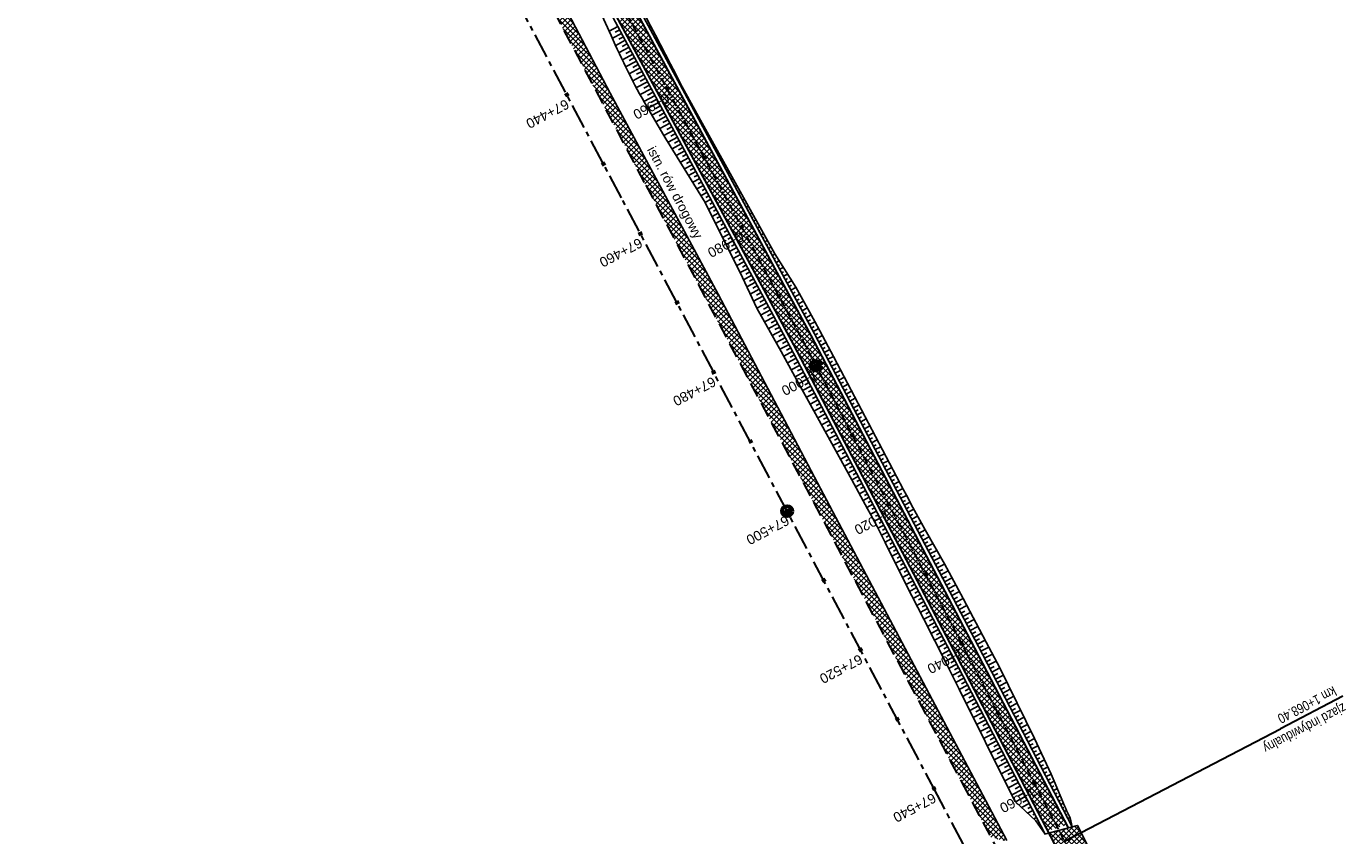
# Model space of a CAD drawing. Header units: metres. Extents: x 7529682 to 7533704, y 5721210 to 5727842.
# Tile 50 of 64: x 7530085 to 7530253, y 5726854 to 5726957. Entities that reach past the tile are written whole.
import ezdxf

# ---------------------------------------------------------------- set-up
doc = ezdxf.new("R2010")
doc.units = ezdxf.units.M
doc.linetypes.add('CENTER', pattern=[50.8, 31.75, -6.35, 6.35, -6.35])
doc.linetypes.add('HIDDEN', pattern=[9.525, 6.35, -3.175])
for name, color, linetype in [('C-DROGI-SYTUACJA-ETYKIETY', 7, 'Continuous'), ('D-hatch-pobocza', 131, 'Continuous'), ('D-hatch-zjazdy-BA', 244, 'Continuous'), ('D-pobocza', 7, 'Continuous'), ('D-skarpa', 7, 'Continuous'), ('D-skarpa-kreskowanie', 7, 'Continuous')]:
    doc.layers.add(name, color=color, linetype=linetype)
doc.layers.add('D-hatch-ciag-pieszo-rowerowy', color=7, linetype='Continuous', lineweight=13, true_color=0xff9f80)
for name, color, linetype, lineweight in [('D-krawędzie', 7, 'Continuous', 30), ('D-obrzeża', 7, 'Continuous', 30), ('D-opisy', 7, 'Continuous', 30), ('D-oś', 10, 'CENTER', 30), ('D-zjazdy', 7, 'Continuous', 30), ('D-zjazdy-opis', 7, 'Continuous', 30)]:
    doc.layers.add(name, color=color, linetype=linetype, lineweight=lineweight)
doc.layers.add('poprzeczki', color=7, linetype='Continuous', true_color=0x0000c7)
doc.styles.add('2mm08', font='arial.ttf', dxfattribs={"width": 0.8})
doc.styles.get("Standard").update_dxf_attribs({"font": 'arial.ttf'})
pattern_1 = [(45, (0.87658, 0.48407), (-0.33675960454, 0.33675960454), []), (135, (0.87658, 0.48407), (-0.33675960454, -0.33675960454), [])]

# ---------------------------------------------------------------- blocks, each defined once
blk = doc.blocks.new('kilometraz')
at = {"linetype": 'ByBlock', "lineweight": -2}
blk.add_hatch(color=0, dxfattribs=at).paths.add_polyline_path([(0, -0.28125, 0.41421356), (0.28125, 0, 0.41421356), (0, 0.28125)])
at = {"color": 0, "linetype": 'ByBlock', "lineweight": -2}
blk.add_line((0, 0.28125), (0, -0.28125), dxfattribs=at)
blk.add_circle((0, 0), 0.28125, dxfattribs=at)
blk = doc.blocks.new('AeccTickLine')
at = {"color": 0, "linetype": 'ByBlock', "lineweight": -2}
blk.add_line((0, 1), (0, -1), dxfattribs=at)

msp = doc.modelspace()

# ---------------------------------------------------------------- hatches: boundary and pattern name
at = {"layer": 'D-hatch-ciag-pieszo-rowerowy'}
h = msp.add_hatch(dxfattribs=at)
h.set_pattern_fill('ANSI37', color=256, scale=0.15, style=0)
h.set_pattern_definition(pattern_1)
h.paths.add_polyline_path([(7530123.56, 5727032.05), (7530121.36, 5727030.85), (7530132.88, 5727009.5), (7530158.92, 5726960.86), (7530182.68, 5726916.75), (7530203.56, 5726876.95), (7530215.08, 5726854.84), (7530217.48, 5726855.64), (7530205.77, 5726878.11), (7530184.89, 5726917.92), (7530161.12, 5726962.04), (7530135.08, 5727010.69)])
at = {"layer": 'D-hatch-pobocza'}
h = msp.add_hatch(dxfattribs=at)
h.set_pattern_fill('ANSI37', color=256, scale=0.15, style=0)
h.set_pattern_definition([(45, (0, 0), (-0.33675960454, 0.33675960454), []), (135, (0, 0), (-0.33675960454, -0.33675960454), [])])
h.paths.add_polyline_path([(7530159.28, 5726948.82), (7530146.43, 5726973.35), (7530133.18, 5726997.96), (7530120.77, 5727021.75), (7530102.37, 5727056.4), (7530093.4, 5727074.09), (7530092.05, 5727072.89), (7530098.69, 5727060.36), (7530132, 5726997.21), (7530163.82, 5726937.1), (7530204.08, 5726861.01), (7530207.77, 5726854.05), (7530209.4, 5726853.58), (7530209.84, 5726853.62), (7530193.42, 5726884.56), (7530185.31, 5726899.91), (7530173.06, 5726923.22)])
at = {"layer": 'D-hatch-zjazdy-BA'}
h = msp.add_hatch(dxfattribs=at)
h.set_pattern_fill('ANSI37', color=256, scale=0.15, style=0)
h.set_pattern_definition(pattern_1)
h.paths.add_polyline_path([(7530218.82, 5726855.54), (7530215.22, 5726854.55), (7530216.57, 5726851.96), (7530220.03, 5726853.19)])

# ---------------------------------------------------------------- linework, layer by layer
at = {"layer": 'D-krawędzie', "linetype": 'HIDDEN', "ltscale": 0.3}
msp.add_lwpolyline([(7529737.46, 5727743.32), (7529742.21, 5727734.3), (7529762.33, 5727696.27), (7529777.78, 5727667.01), (7529799.32, 5727626.3), (7529822.19, 5727583.16), (7529846.92, 5727536.35), (7529864.75, 5727502.66), (7529900.46, 5727434.96), (7529935.35, 5727369.31), (7529971.48, 5727300.79), (7530006.7, 5727234.14), (7530044.2, 5727163.13), (7530082.89, 5727090.2), (7530098.69, 5727060.36), (7530132, 5726997.21), (7530163.82, 5726937.1), (7530204.08, 5726861.01), (7530247.82, 5726778.44)], dxfattribs=at)
at = {"layer": 'D-obrzeża'}
for points in [[(7530226.8, 5726832.32), (7530203.56, 5726876.95), (7530182.68, 5726916.75), (7530158.92, 5726960.86), (7530132.88, 5727009.5), (7530118.34, 5727036.45), (7530087.65, 5727092.41), (7530086.7, 5727094.24), (7530065.48, 5727135.03), (7530047.85, 5727168.3), (7530029.51, 5727202.99), (7530013.81, 5727232.53), (7529993.68, 5727270.86)], [(7530217.69, 5726855.23), (7530205.77, 5726878.11), (7530184.89, 5726917.92), (7530161.12, 5726962.04), (7530135.08, 5727010.69), (7530120.54, 5727037.64), (7530099.72, 5727075.61)]]:
    msp.add_lwpolyline(points, dxfattribs=at)
at = {"layer": 'D-oś', "ltscale": 0.1}
msp.add_lwpolyline([(7530244.73, 5726776.79), (7530200.99, 5726859.38), (7530160.73, 5726935.46), (7530128.9, 5726995.57), (7530095.59, 5727058.73), (7530079.8, 5727088.56), (7530041.11, 5727161.5), (7530003.61, 5727232.51), (7529968.38, 5727299.15), (7529932.26, 5727367.67), (7529897.37, 5727433.33), (7529861.66, 5727501.03), (7529843.83, 5727534.71), (7529819.1, 5727581.52), (7529796.23, 5727624.66), (7529774.69, 5727665.37), (7529759.23, 5727694.64), (7529739.12, 5727732.66), (7529700.24, 5727806.04)], dxfattribs=at)
at = {"layer": 'D-oś', "ltscale": 0.03}
msp.add_lwpolyline([(7529994.78, 5727271.45), (7530014.92, 5727233.12), (7530030.61, 5727203.57), (7530048.95, 5727168.88), (7530066.58, 5727135.61), (7530088.79, 5727092.93), (7530119.44, 5727037.05), (7530133.98, 5727010.09), (7530160.02, 5726961.45), (7530183.79, 5726917.33), (7530204.67, 5726877.53), (7530227.91, 5726832.9)], dxfattribs=at)
at = {"layer": 'D-pobocza'}
for points in [[(7529998.61, 5727267.94), (7530016.47, 5727233.94), (7530032.16, 5727204.39), (7530050.5, 5727169.7), (7530068.13, 5727136.42), (7530090.34, 5727093.75), (7530120.98, 5727037.88), (7530135.52, 5727010.92), (7530161.56, 5726962.28), (7530185.33, 5726918.15), (7530206.22, 5726878.34), (7530218.18, 5726855.37)], [(7529995.8, 5727265.76), (7530013.37, 5727232.3), (7530029.06, 5727202.75), (7530047.41, 5727168.07), (7530065.03, 5727134.8), (7530087.25, 5727092.1), (7530117.91, 5727036.21), (7530132.44, 5727009.27), (7530158.48, 5726960.62), (7530182.24, 5726916.51), (7530203.12, 5726876.72), (7530214.73, 5726854.42)], [(7530209.84, 5726853.62), (7530193.42, 5726884.56), (7530185.31, 5726899.91), (7530173.06, 5726923.22), (7530159.28, 5726948.82), (7530146.43, 5726973.35), (7530133.18, 5726997.96), (7530120.77, 5727021.75), (7530102.37, 5727056.4), (7530093.4, 5727074.09)]]:
    msp.add_lwpolyline(points, dxfattribs=at)
at = {"layer": 'D-skarpa', "linetype": 'Continuous'}
for points in [[(7530157.92, 5726969.54, -0.007166), (7530168.22, 5726950.07), (7530170.8, 5726945.36), (7530170.8, 5726945.36), (7530170.8, 5726945.36), (7530180.26, 5726928.33), (7530182.93, 5726924.09), (7530185.38, 5726919.73), (7530186.02, 5726918.53), (7530187.73, 5726915.28), (7530196.66, 5726898.27), (7530197.03, 5726897.58), (7530197.87, 5726896.01), (7530198.97, 5726894.03), (7530199.44, 5726893.19), (7530201.89, 5726888.84), (7530204.27, 5726884.43), (7530207.22, 5726878.87), (7530208.95, 5726875.59), (7530211.17, 5726871.11), (7530213.35, 5726866.6), (7530215.47, 5726862.07), (7530215.88, 5726861.17), (7530217.18, 5726858.03), (7530217.29, 5726857.77), (7530217.42, 5726857.45), (7530217.9, 5726856.49), (7530218.18, 5726855.37)], [(7530157.58, 5726960.14), (7530159.16, 5726956.72, 0.025824), (7530163.66, 5726947.61), (7530166.13, 5726943.43), (7530166.4, 5726942.99), (7530171.38, 5726934.9), (7530173.62, 5726930.43), (7530175.85, 5726925.95), (7530177.96, 5726921.41), (7530181.09, 5726915.88), (7530182.84, 5726912.72), (7530185.25, 5726908.33), (7530190.07, 5726899.57), (7530192.09, 5726895.88), (7530192.46, 5726895.18), (7530193.29, 5726893.6), (7530194.32, 5726891.59), (7530196.97, 5726886.25), (7530199.26, 5726881.81), (7530202.09, 5726876.18), (7530203.74, 5726872.88), (7530210.45, 5726859.46), (7530210.89, 5726858.57), (7530213.53, 5726856.13), (7530213.53, 5726856.13), (7530213.53, 5726856.13), (7530214.73, 5726854.42)]]:
    msp.add_lwpolyline(points, format="xyb", dxfattribs=at)
at = {"layer": 'D-skarpa-kreskowanie', "linetype": 'Continuous'}
for p, q in [((7530160.26, 5726957.31, 107.96), (7530159.16, 5726956.71, 107.12)), ((7530160.74, 5726956.42, 107.95), (7530159.58, 5726955.8, 107.08)), ((7530160.5, 5726956.86, 107.95), (7530159.93, 5726956.56, 107.53)), ((7530164.37, 5726957.22, 108.13), (7530164.3, 5726957.18, 108.08)), ((7530164.62, 5726956.79, 108.14), (7530164.58, 5726956.77, 108.11)), ((7530164.87, 5726956.35, 108.15), (7530164.78, 5726956.3, 108.08)), ((7530161.21, 5726955.54, 107.95), (7530160, 5726954.89, 107.04)), ((7530160.97, 5726955.98, 107.95), (7530160.38, 5726955.67, 107.5)), ((7530161.69, 5726954.66, 107.95), (7530160.42, 5726953.98, 106.99)), ((7530161.45, 5726955.1, 107.95), (7530160.83, 5726954.77, 107.48)), ((7530165.13, 5726955.92, 108.16), (7530165.07, 5726955.89, 108.12)), ((7530165.38, 5726955.49, 108.17), (7530165.25, 5726955.42, 108.08)), ((7530165.63, 5726955.06, 108.18), (7530165.56, 5726955.02, 108.13)), ((7530162.16, 5726953.78, 107.95), (7530160.84, 5726953.07, 106.95)), ((7530161.92, 5726954.22, 107.95), (7530161.28, 5726953.88, 107.46)), ((7530162.4, 5726953.34, 107.95), (7530161.72, 5726952.98, 107.44)), ((7530165.88, 5726954.63, 108.19), (7530165.73, 5726954.54, 108.08)), ((7530166.11, 5726954.18, 108.18), (7530166.04, 5726954.14, 108.13)), ((7530166.34, 5726953.74, 108.18), (7530166.2, 5726953.66, 108.07)), ((7530166.56, 5726953.29, 108.17), (7530166.5, 5726953.26, 108.12)), ((7530162.63, 5726952.9, 107.95), (7530161.26, 5726952.16, 106.91)), ((7530163.11, 5726952.02, 107.94), (7530161.73, 5726951.28, 106.9)), ((7530162.87, 5726952.46, 107.94), (7530162.18, 5726952.09, 107.42)), ((7530163.35, 5726951.58, 107.94), (7530162.65, 5726951.21, 107.42)), ((7530166.79, 5726952.84, 108.16), (7530166.67, 5726952.78, 108.07)), ((7530167.02, 5726952.4, 108.15), (7530166.97, 5726952.37, 108.11)), ((7530167.25, 5726951.95, 108.14), (7530167.15, 5726951.9, 108.07)), ((7530167.47, 5726951.51, 108.13), (7530167.43, 5726951.49, 108.1)), ((7530163.58, 5726951.14, 107.94), (7530162.19, 5726950.39, 106.89)), ((7530164.06, 5726950.26, 107.94), (7530162.66, 5726949.51, 106.88)), ((7530163.82, 5726950.7, 107.94), (7530163.12, 5726950.33, 107.41)), ((7530164.29, 5726949.82, 107.94), (7530163.59, 5726949.44, 107.41)), ((7530167.7, 5726951.06, 108.13), (7530167.62, 5726951.02, 108.07)), ((7530167.93, 5726950.62, 108.12), (7530167.89, 5726950.6, 108.09)), ((7530168.16, 5726950.17, 108.11), (7530168.1, 5726950.14, 108.06)), ((7530168.4, 5726949.74, 108.11), (7530168.37, 5726949.72, 108.09)), ((7530164.53, 5726949.38, 107.94), (7530163.12, 5726948.62, 106.87)), ((7530165.01, 5726948.5, 107.93), (7530163.59, 5726947.74, 106.86)), ((7530164.77, 5726948.94, 107.94), (7530164.06, 5726948.56, 107.4)), ((7530165.24, 5726948.06, 107.93), (7530164.54, 5726947.68, 107.4)), ((7530168.64, 5726949.3, 108.11), (7530168.57, 5726949.26, 108.06)), ((7530168.89, 5726948.86, 108.11), (7530168.85, 5726948.84, 108.08)), ((7530169.13, 5726948.42, 108.11), (7530169.05, 5726948.38, 108.05)), ((7530169.37, 5726947.99, 108.11), (7530169.33, 5726947.96, 108.08)), ((7530165.48, 5726947.62, 107.93), (7530164.1, 5726946.88, 106.88)), ((7530165.95, 5726946.74, 107.92), (7530164.6, 5726946.01, 106.9)), ((7530165.72, 5726947.18, 107.93), (7530165.03, 5726946.81, 107.41)), ((7530166.19, 5726946.3, 107.92), (7530165.53, 5726945.94, 107.41)), ((7530169.61, 5726947.55, 108.11), (7530169.52, 5726947.5, 108.04)), ((7530169.86, 5726947.11, 108.12), (7530169.81, 5726947.09, 108.08)), ((7530170.1, 5726946.68, 108.12), (7530170, 5726946.62, 108.04)), ((7530166.43, 5726945.86, 107.91), (7530165.11, 5726945.15, 106.92)), ((7530166.9, 5726944.98, 107.91), (7530165.62, 5726944.29, 106.94)), ((7530166.67, 5726945.42, 107.91), (7530166.02, 5726945.07, 107.42)), ((7530170.34, 5726946.24, 108.12), (7530170.29, 5726946.21, 108.08)), ((7530170.58, 5726945.8, 108.12), (7530170.47, 5726945.74, 108.03)), ((7530170.8, 5726945.35, 108.1), (7530170.76, 5726945.33, 108.06)), ((7530171.03, 5726944.91, 108.08), (7530170.94, 5726944.86, 108.02)), ((7530167.38, 5726944.1, 107.9), (7530166.13, 5726943.43, 106.96)), ((7530167.14, 5726944.54, 107.9), (7530166.51, 5726944.2, 107.43)), ((7530167.85, 5726943.22, 107.89), (7530166.66, 5726942.58, 106.98)), ((7530167.61, 5726943.66, 107.89), (7530167, 5726943.33, 107.43)), ((7530171.26, 5726944.46, 108.06), (7530171.22, 5726944.44, 108.04)), ((7530171.49, 5726944.02, 108.05), (7530171.42, 5726943.98, 108.01)), ((7530171.72, 5726943.57, 108.03), (7530171.69, 5726943.56, 108.01)), ((7530171.95, 5726943.13, 108.01), (7530171.89, 5726943.1, 107.99)), ((7530168.33, 5726942.34, 107.88), (7530167.18, 5726941.72, 107.01)), ((7530168.09, 5726942.78, 107.88), (7530167.5, 5726942.46, 107.44)), ((7530168.8, 5726941.46, 107.86), (7530167.71, 5726940.87, 107.03)), ((7530168.56, 5726941.9, 107.87), (7530168, 5726941.6, 107.45)), ((7530172.18, 5726942.69, 108), (7530172.15, 5726942.67, 107.99)), ((7530172.37, 5726942.22, 107.98), (7530172.41, 5726942.24, 107.98)), ((7530172.6, 5726941.78, 107.97), (7530172.62, 5726941.79, 107.97)), ((7530172.84, 5726941.34, 107.97), (7530172.87, 5726941.35, 107.95)), ((7530169.27, 5726940.58, 107.85), (7530168.23, 5726940.02, 107.06)), ((7530169.04, 5726941.02, 107.86), (7530168.5, 5726940.73, 107.45)), ((7530169.75, 5726939.7, 107.84), (7530168.76, 5726939.16, 107.09)), ((7530169.51, 5726940.14, 107.84), (7530169, 5726939.86, 107.46)), ((7530173.08, 5726940.9, 107.96), (7530173.1, 5726940.91, 107.95)), ((7530173.32, 5726940.46, 107.95), (7530173.36, 5726940.48, 107.92)), ((7530173.55, 5726940.02, 107.95), (7530173.58, 5726940.03, 107.93)), ((7530173.79, 5726939.58, 107.94), (7530173.86, 5726939.61, 107.89)), ((7530170.22, 5726938.82, 107.82), (7530169.28, 5726938.31, 107.11)), ((7530169.99, 5726939.26, 107.83), (7530169.5, 5726939, 107.46)), ((7530170.7, 5726937.94, 107.81), (7530169.81, 5726937.46, 107.14)), ((7530170.46, 5726938.38, 107.82), (7530170, 5726938.13, 107.47)), ((7530174.03, 5726939.14, 107.93), (7530174.06, 5726939.16, 107.91)), ((7530174.26, 5726938.7, 107.93), (7530174.35, 5726938.74, 107.86)), ((7530174.5, 5726938.26, 107.92), (7530174.55, 5726938.28, 107.89)), ((7530174.74, 5726937.82, 107.92), (7530174.84, 5726937.87, 107.84)), ((7530171.17, 5726937.06, 107.8), (7530170.33, 5726936.61, 107.16)), ((7530170.93, 5726937.5, 107.8), (7530170.5, 5726937.26, 107.48)), ((7530171.65, 5726936.18, 107.79), (7530170.86, 5726935.75, 107.19)), ((7530171.41, 5726936.62, 107.79), (7530171, 5726936.4, 107.48)), ((7530174.98, 5726937.38, 107.91), (7530175.03, 5726937.41, 107.87)), ((7530175.21, 5726936.94, 107.9), (7530175.34, 5726937, 107.81)), ((7530175.45, 5726936.5, 107.9), (7530175.52, 5726936.53, 107.85)), ((7530172.12, 5726935.3, 107.77), (7530171.38, 5726934.9, 107.22)), ((7530171.88, 5726935.74, 107.78), (7530171.5, 5726935.53, 107.49)), ((7530172.36, 5726934.86, 107.77), (7530171.98, 5726934.65, 107.48)), ((7530175.69, 5726936.06, 107.89), (7530175.83, 5726936.13, 107.78)), ((7530175.92, 5726935.62, 107.88), (7530176, 5726935.66, 107.82)), ((7530176.16, 5726935.18, 107.88), (7530176.32, 5726935.26, 107.75)), ((7530176.4, 5726934.73, 107.87), (7530176.48, 5726934.78, 107.8)), ((7530172.59, 5726934.42, 107.76), (7530171.83, 5726934.01, 107.18)), ((7530173.07, 5726933.54, 107.75), (7530172.28, 5726933.11, 107.15)), ((7530172.83, 5726933.98, 107.75), (7530172.44, 5726933.77, 107.46)), ((7530173.31, 5726933.1, 107.74), (7530172.9, 5726932.88, 107.44)), ((7530176.64, 5726934.29, 107.86), (7530176.82, 5726934.39, 107.73)), ((7530176.87, 5726933.85, 107.86), (7530176.97, 5726933.91, 107.78)), ((7530177.11, 5726933.41, 107.85), (7530177.31, 5726933.52, 107.7)), ((7530177.35, 5726932.97, 107.84), (7530177.45, 5726933.03, 107.76)), ((7530173.54, 5726932.66, 107.73), (7530172.73, 5726932.22, 107.12)), ((7530174.02, 5726931.77, 107.72), (7530173.18, 5726931.32, 107.08)), ((7530173.78, 5726932.22, 107.73), (7530173.37, 5726931.99, 107.41)), ((7530174.25, 5726931.33, 107.71), (7530173.83, 5726931.1, 107.39)), ((7530177.58, 5726932.53, 107.84), (7530177.8, 5726932.65, 107.67)), ((7530177.82, 5726932.09, 107.83), (7530177.94, 5726932.16, 107.74)), ((7530178.06, 5726931.65, 107.83), (7530178.3, 5726931.78, 107.64)), ((7530178.3, 5726931.21, 107.82), (7530178.42, 5726931.28, 107.72)), ((7530174.49, 5726930.89, 107.71), (7530173.62, 5726930.43, 107.05)), ((7530174.97, 5726930.01, 107.7), (7530174.07, 5726929.53, 107.02)), ((7530174.73, 5726930.45, 107.7), (7530174.29, 5726930.22, 107.37)), ((7530175.2, 5726929.57, 107.69), (7530174.75, 5726929.33, 107.34)), ((7530178.53, 5726930.77, 107.81), (7530178.79, 5726930.91, 107.62)), ((7530178.77, 5726930.33, 107.81), (7530178.9, 5726930.41, 107.7)), ((7530179.01, 5726929.89, 107.8), (7530179.29, 5726930.04, 107.59)), ((7530179.24, 5726929.45, 107.79), (7530179.39, 5726929.53, 107.68)), ((7530175.44, 5726929.13, 107.68), (7530174.51, 5726928.63, 106.98)), ((7530175.91, 5726928.25, 107.67), (7530174.96, 5726927.74, 106.95)), ((7530175.68, 5726928.69, 107.68), (7530175.21, 5726928.44, 107.32)), ((7530176.15, 5726927.81, 107.66), (7530175.67, 5726927.55, 107.3)), ((7530179.48, 5726929.01, 107.79), (7530179.78, 5726929.17, 107.56)), ((7530179.72, 5726928.57, 107.78), (7530179.87, 5726928.66, 107.66)), ((7530179.96, 5726928.13, 107.77), (7530180.27, 5726928.3, 107.53)), ((7530180.19, 5726927.69, 107.77), (7530180.37, 5726927.79, 107.64)), ((7530176.39, 5726927.37, 107.66), (7530175.41, 5726926.84, 106.91)), ((7530176.86, 5726926.49, 107.64), (7530175.85, 5726925.95, 106.88)), ((7530176.63, 5726926.93, 107.65), (7530176.13, 5726926.66, 107.27)), ((7530180.43, 5726927.25, 107.76), (7530180.81, 5726927.46, 107.47)), ((7530180.67, 5726926.81, 107.75), (7530180.87, 5726926.92, 107.6)), ((7530180.9, 5726926.37, 107.75), (7530181.34, 5726926.61, 107.42)), ((7530177.34, 5726925.61, 107.63), (7530176.27, 5726925.04, 106.83)), ((7530177.1, 5726926.05, 107.64), (7530176.58, 5726925.77, 107.24)), ((7530177.81, 5726924.73, 107.62), (7530176.7, 5726924.13, 106.77)), ((7530177.57, 5726925.17, 107.62), (7530177.03, 5726924.88, 107.21)), ((7530181.14, 5726925.93, 107.74), (7530181.38, 5726926.06, 107.56)), ((7530181.38, 5726925.49, 107.74), (7530181.88, 5726925.76, 107.36)), ((7530181.62, 5726925.05, 107.73), (7530181.88, 5726925.19, 107.53)), ((7530181.85, 5726924.61, 107.72), (7530182.41, 5726924.91, 107.3)), ((7530178.29, 5726923.85, 107.61), (7530177.12, 5726923.22, 106.72)), ((7530178.05, 5726924.29, 107.61), (7530177.48, 5726923.98, 107.18)), ((7530178.76, 5726922.97, 107.59), (7530177.54, 5726922.32, 106.67)), ((7530178.52, 5726923.41, 107.6), (7530177.93, 5726923.09, 107.15)), ((7530182.09, 5726924.17, 107.72), (7530182.38, 5726924.33, 107.49)), ((7530182.33, 5726923.73, 107.71), (7530182.94, 5726924.06, 107.24)), ((7530182.56, 5726923.29, 107.7), (7530182.88, 5726923.46, 107.47)), ((7530182.8, 5726922.85, 107.7), (7530183.43, 5726923.19, 107.22)), ((7530179.24, 5726922.09, 107.58), (7530177.97, 5726921.41, 106.62)), ((7530179, 5726922.53, 107.59), (7530178.38, 5726922.2, 107.12)), ((7530179.71, 5726921.21, 107.57), (7530178.46, 5726920.54, 106.62)), ((7530179.47, 5726921.65, 107.57), (7530178.84, 5726921.31, 107.1)), ((7530183.04, 5726922.41, 107.69), (7530183.36, 5726922.58, 107.45)), ((7530183.28, 5726921.97, 107.68), (7530183.92, 5726922.32, 107.19)), ((7530183.51, 5726921.53, 107.68), (7530183.84, 5726921.71, 107.43)), ((7530183.75, 5726921.09, 107.67), (7530184.41, 5726921.45, 107.17)), ((7530180.18, 5726920.33, 107.55), (7530178.95, 5726919.67, 106.62)), ((7530179.95, 5726920.77, 107.56), (7530179.33, 5726920.44, 107.09)), ((7530180.66, 5726919.45, 107.54), (7530179.44, 5726918.8, 106.62)), ((7530180.42, 5726919.89, 107.55), (7530179.81, 5726919.56, 107.08)), ((7530183.99, 5726920.65, 107.66), (7530184.32, 5726920.83, 107.41)), ((7530184.22, 5726920.21, 107.66), (7530184.9, 5726920.57, 107.15)), ((7530184.46, 5726919.77, 107.65), (7530184.8, 5726919.95, 107.39)), ((7530184.7, 5726919.33, 107.65), (7530185.39, 5726919.7, 107.12)), ((7530181.13, 5726918.57, 107.53), (7530179.94, 5726917.92, 106.62)), ((7530180.9, 5726919.01, 107.53), (7530180.29, 5726918.69, 107.08)), ((7530181.61, 5726917.69, 107.52), (7530180.43, 5726917.05, 106.62)), ((7530181.37, 5726918.13, 107.52), (7530180.78, 5726917.81, 107.07)), ((7530184.94, 5726918.89, 107.64), (7530185.28, 5726919.07, 107.38)), ((7530185.17, 5726918.45, 107.63), (7530185.86, 5726918.82, 107.11)), ((7530185.41, 5726918.01, 107.63), (7530185.76, 5726918.19, 107.36)), ((7530185.64, 5726917.56, 107.62), (7530186.33, 5726917.93, 107.1)), ((7530182.08, 5726916.81, 107.5), (7530180.92, 5726916.18, 106.62)), ((7530181.84, 5726917.25, 107.51), (7530181.26, 5726916.93, 107.07)), ((7530182.32, 5726916.37, 107.5), (7530181.74, 5726916.06, 107.06)), ((7530185.87, 5726917.12, 107.61), (7530186.22, 5726917.3, 107.35)), ((7530186.11, 5726916.68, 107.61), (7530186.8, 5726917.04, 107.08)), ((7530186.34, 5726916.24, 107.6), (7530186.69, 5726916.42, 107.34)), ((7530186.57, 5726915.79, 107.59), (7530187.27, 5726916.16, 107.07)), ((7530182.55, 5726915.93, 107.49), (7530181.4, 5726915.32, 106.62)), ((7530183.01, 5726915.04, 107.48), (7530181.88, 5726914.45, 106.63)), ((7530182.78, 5726915.48, 107.48), (7530182.21, 5726915.18, 107.05)), ((7530183.25, 5726914.6, 107.47), (7530182.68, 5726914.3, 107.05)), ((7530186.8, 5726915.35, 107.59), (7530187.15, 5726915.53, 107.33)), ((7530187.03, 5726914.91, 107.58), (7530187.73, 5726915.27, 107.06)), ((7530187.27, 5726914.47, 107.57), (7530187.62, 5726914.65, 107.31)), ((7530187.5, 5726914.02, 107.57), (7530188.2, 5726914.39, 107.04)), ((7530183.48, 5726914.15, 107.46), (7530182.36, 5726913.57, 106.63)), ((7530183.94, 5726913.27, 107.45), (7530182.85, 5726912.69, 106.63)), ((7530183.71, 5726913.71, 107.46), (7530183.16, 5726913.42, 107.04)), ((7530184.17, 5726912.83, 107.44), (7530183.63, 5726912.54, 107.04)), ((7530187.73, 5726913.58, 107.56), (7530188.08, 5726913.76, 107.3)), ((7530187.96, 5726913.14, 107.56), (7530188.66, 5726913.5, 107.03)), ((7530188.2, 5726912.69, 107.55), (7530188.54, 5726912.88, 107.29)), ((7530184.41, 5726912.38, 107.44), (7530183.33, 5726911.82, 106.63)), ((7530184.87, 5726911.5, 107.43), (7530183.81, 5726910.94, 106.63)), ((7530184.64, 5726911.94, 107.43), (7530184.11, 5726911.66, 107.03)), ((7530185.1, 5726911.05, 107.42), (7530184.58, 5726910.78, 107.02)), ((7530188.43, 5726912.25, 107.54), (7530189.13, 5726912.62, 107.02)), ((7530188.66, 5726911.81, 107.54), (7530189.01, 5726911.99, 107.27)), ((7530188.89, 5726911.37, 107.53), (7530189.59, 5726911.73, 107)), ((7530189.13, 5726910.92, 107.52), (7530189.47, 5726911.11, 107.26)), ((7530185.34, 5726910.61, 107.41), (7530184.3, 5726910.07, 106.63)), ((7530185.8, 5726909.73, 107.4), (7530184.78, 5726909.19, 106.63)), ((7530185.57, 5726910.17, 107.41), (7530185.05, 5726909.9, 107.02)), ((7530186.03, 5726909.28, 107.39), (7530185.53, 5726909.02, 107.01)), ((7530189.36, 5726910.48, 107.52), (7530190.06, 5726910.85, 106.99)), ((7530189.59, 5726910.04, 107.51), (7530189.94, 5726910.22, 107.25)), ((7530189.82, 5726909.59, 107.5), (7530190.52, 5726909.96, 106.98)), ((7530190.05, 5726909.15, 107.5), (7530190.4, 5726909.34, 107.23)), ((7530186.27, 5726908.84, 107.39), (7530185.26, 5726908.31, 106.63)), ((7530186.73, 5726907.96, 107.37), (7530185.74, 5726907.44, 106.63)), ((7530186.5, 5726908.4, 107.38), (7530186, 5726908.14, 107.01)), ((7530190.29, 5726908.71, 107.49), (7530190.99, 5726909.08, 106.96)), ((7530190.52, 5726908.27, 107.48), (7530190.87, 5726908.45, 107.22)), ((7530190.75, 5726907.82, 107.48), (7530191.45, 5726908.19, 106.95)), ((7530187.19, 5726907.07, 107.36), (7530186.22, 5726906.56, 106.63)), ((7530186.96, 5726907.51, 107.37), (7530186.47, 5726907.26, 107)), ((7530187.66, 5726906.18, 107.35), (7530186.71, 5726905.68, 106.63)), ((7530187.43, 5726906.63, 107.35), (7530186.95, 5726906.37, 106.99)), ((7530190.98, 5726907.38, 107.47), (7530191.33, 5726907.56, 107.21)), ((7530191.22, 5726906.94, 107.47), (7530191.92, 5726907.31, 106.94)), ((7530191.45, 5726906.5, 107.46), (7530191.8, 5726906.68, 107.2)), ((7530191.68, 5726906.05, 107.45), (7530192.38, 5726906.42, 106.92)), ((7530188.12, 5726905.3, 107.34), (7530187.19, 5726904.81, 106.63)), ((7530187.89, 5726905.74, 107.34), (7530187.42, 5726905.49, 106.99)), ((7530188.59, 5726904.41, 107.32), (7530187.67, 5726903.93, 106.63)), ((7530188.36, 5726904.86, 107.33), (7530187.89, 5726904.61, 106.98)), ((7530191.91, 5726905.61, 107.45), (7530192.26, 5726905.79, 107.18)), ((7530192.14, 5726905.17, 107.44), (7530192.85, 5726905.53, 106.91)), ((7530192.38, 5726904.72, 107.43), (7530192.73, 5726904.91, 107.17)), ((7530192.61, 5726904.28, 107.43), (7530193.31, 5726904.65, 106.9)), ((7530189.05, 5726903.53, 107.31), (7530188.15, 5726903.06, 106.63)), ((7530188.82, 5726903.97, 107.32), (7530188.37, 5726903.73, 106.97)), ((7530189.52, 5726902.64, 107.3), (7530188.64, 5726902.18, 106.63)), ((7530189.28, 5726903.08, 107.3), (7530188.84, 5726902.85, 106.97)), ((7530192.84, 5726903.84, 107.42), (7530193.19, 5726904.02, 107.16)), ((7530193.07, 5726903.4, 107.41), (7530193.78, 5726903.76, 106.88)), ((7530193.31, 5726902.95, 107.41), (7530193.66, 5726903.14, 107.14)), ((7530193.54, 5726902.51, 107.4), (7530194.24, 5726902.88, 106.87)), ((7530189.98, 5726901.76, 107.28), (7530189.12, 5726901.3, 106.63)), ((7530189.75, 5726902.2, 107.29), (7530189.31, 5726901.97, 106.96)), ((7530190.45, 5726900.87, 107.27), (7530189.6, 5726900.43, 106.63)), ((7530190.21, 5726901.31, 107.28), (7530189.79, 5726901.09, 106.96)), ((7530193.77, 5726902.07, 107.39), (7530194.12, 5726902.25, 107.13)), ((7530194, 5726901.62, 107.39), (7530194.71, 5726901.99, 106.86)), ((7530194.23, 5726901.18, 107.38), (7530194.59, 5726901.37, 107.12)), ((7530194.47, 5726900.74, 107.38), (7530195.17, 5726901.11, 106.84)), ((7530190.91, 5726899.99, 107.26), (7530190.08, 5726899.55, 106.63)), ((7530190.68, 5726900.43, 107.26), (7530190.26, 5726900.21, 106.95)), ((7530191.14, 5726899.54, 107.25), (7530190.73, 5726899.33, 106.94)), ((7530194.7, 5726900.3, 107.37), (7530195.05, 5726900.48, 107.1)), ((7530194.93, 5726899.85, 107.36), (7530195.64, 5726900.22, 106.83)), ((7530195.16, 5726899.41, 107.36), (7530195.52, 5726899.6, 107.09)), ((7530195.4, 5726898.97, 107.35), (7530196.1, 5726899.34, 106.82)), ((7530191.37, 5726899.1, 107.25), (7530190.56, 5726898.67, 106.63)), ((7530191.84, 5726898.21, 107.23), (7530191.04, 5726897.79, 106.63)), ((7530191.61, 5726898.66, 107.24), (7530191.2, 5726898.45, 106.94)), ((7530192.07, 5726897.77, 107.23), (7530191.68, 5726897.56, 106.93)), ((7530195.63, 5726898.52, 107.34), (7530195.98, 5726898.71, 107.08)), ((7530195.86, 5726898.08, 107.34), (7530196.57, 5726898.45, 106.8)), ((7530196.09, 5726897.64, 107.33), (7530196.45, 5726897.82, 107.06)), ((7530196.33, 5726897.2, 107.33), (7530197.03, 5726897.57, 106.79)), ((7530192.3, 5726897.33, 107.22), (7530191.52, 5726896.92, 106.63)), ((7530192.77, 5726896.44, 107.21), (7530192, 5726896.04, 106.63)), ((7530192.54, 5726896.89, 107.21), (7530192.15, 5726896.68, 106.92)), ((7530193, 5726896, 107.2), (7530192.62, 5726895.8, 106.91)), ((7530196.56, 5726896.75, 107.32), (7530196.91, 5726896.94, 107.05)), ((7530196.79, 5726896.31, 107.32), (7530197.51, 5726896.69, 106.78)), ((7530197.02, 5726895.87, 107.32), (7530197.38, 5726896.06, 107.05)), ((7530197.25, 5726895.43, 107.32), (7530197.98, 5726895.81, 106.77)), ((7530193.23, 5726895.56, 107.2), (7530192.47, 5726895.16, 106.62)), ((7530193.7, 5726894.67, 107.19), (7530192.94, 5726894.27, 106.62)), ((7530193.47, 5726895.11, 107.19), (7530193.09, 5726894.92, 106.91)), ((7530193.93, 5726894.23, 107.19), (7530193.55, 5726894.03, 106.9)), ((7530197.49, 5726894.98, 107.32), (7530197.86, 5726895.18, 107.04)), ((7530197.72, 5726894.54, 107.32), (7530198.47, 5726894.93, 106.76)), ((7530197.95, 5726894.1, 107.33), (7530198.33, 5726894.3, 107.04)), ((7530194.16, 5726893.79, 107.19), (7530193.4, 5726893.39, 106.62)), ((7530194.63, 5726892.9, 107.19), (7530193.86, 5726892.5, 106.61)), ((7530194.39, 5726893.34, 107.19), (7530194.01, 5726893.14, 106.9)), ((7530194.86, 5726892.46, 107.2), (7530194.47, 5726892.25, 106.91)), ((7530198.18, 5726893.65, 107.33), (7530198.95, 5726894.06, 106.75)), ((7530198.42, 5726893.21, 107.34), (7530198.81, 5726893.42, 107.04)), ((7530198.65, 5726892.77, 107.34), (7530199.44, 5726893.19, 106.74)), ((7530198.88, 5726892.33, 107.35), (7530199.28, 5726892.54, 107.04)), ((7530195.09, 5726892.02, 107.2), (7530194.31, 5726891.6, 106.61)), ((7530195.56, 5726891.13, 107.21), (7530194.75, 5726890.71, 106.61)), ((7530195.32, 5726891.57, 107.21), (7530194.93, 5726891.36, 106.91)), ((7530199.11, 5726891.88, 107.35), (7530199.93, 5726892.31, 106.73)), ((7530199.34, 5726891.44, 107.36), (7530199.76, 5726891.66, 107.04)), ((7530199.58, 5726891, 107.36), (7530200.43, 5726891.44, 106.73)), ((7530199.81, 5726890.55, 107.37), (7530200.24, 5726890.78, 107.05)), ((7530196.02, 5726890.24, 107.22), (7530195.2, 5726889.81, 106.6)), ((7530195.79, 5726890.69, 107.22), (7530195.38, 5726890.47, 106.91)), ((7530196.48, 5726889.36, 107.23), (7530195.64, 5726888.92, 106.6)), ((7530196.25, 5726889.8, 107.23), (7530195.84, 5726889.58, 106.92)), ((7530200.04, 5726890.11, 107.38), (7530200.92, 5726890.57, 106.72)), ((7530200.27, 5726889.67, 107.38), (7530200.72, 5726889.9, 107.05)), ((7530200.51, 5726889.23, 107.39), (7530201.41, 5726889.7, 106.71)), ((7530196.95, 5726888.47, 107.25), (7530196.09, 5726888.02, 106.6)), ((7530196.72, 5726888.92, 107.24), (7530196.29, 5726888.69, 106.92)), ((7530197.41, 5726887.59, 107.26), (7530196.53, 5726887.13, 106.59)), ((7530197.18, 5726888.03, 107.25), (7530196.75, 5726887.8, 106.92)), ((7530200.74, 5726888.78, 107.39), (7530201.2, 5726889.02, 107.05)), ((7530200.97, 5726888.34, 107.4), (7530201.9, 5726888.83, 106.7)), ((7530201.2, 5726887.9, 107.4), (7530201.67, 5726888.14, 107.05)), ((7530201.43, 5726887.46, 107.41), (7530202.37, 5726887.95, 106.7)), ((7530197.88, 5726886.7, 107.27), (7530196.98, 5726886.23, 106.59)), ((7530197.65, 5726887.14, 107.26), (7530197.2, 5726886.91, 106.93)), ((7530198.34, 5726885.82, 107.28), (7530197.44, 5726885.34, 106.6)), ((7530198.11, 5726886.26, 107.27), (7530197.66, 5726886.02, 106.93)), ((7530201.67, 5726887.01, 107.41), (7530202.14, 5726887.26, 107.06)), ((7530201.9, 5726886.57, 107.42), (7530202.85, 5726887.07, 106.71)), ((7530202.13, 5726886.13, 107.43), (7530202.61, 5726886.38, 107.07)), ((7530202.36, 5726885.68, 107.43), (7530203.32, 5726886.19, 106.71)), ((7530198.81, 5726884.93, 107.29), (7530197.89, 5726884.45, 106.6)), ((7530198.57, 5726885.37, 107.29), (7530198.12, 5726885.13, 106.94)), ((7530199.27, 5726884.04, 107.3), (7530198.35, 5726883.56, 106.61)), ((7530199.04, 5726884.49, 107.3), (7530198.58, 5726884.25, 106.95)), ((7530202.6, 5726885.24, 107.44), (7530203.08, 5726885.49, 107.08)), ((7530202.83, 5726884.8, 107.44), (7530203.8, 5726885.31, 106.72)), ((7530203.06, 5726884.36, 107.45), (7530203.55, 5726884.61, 107.08)), ((7530203.29, 5726883.91, 107.45), (7530204.27, 5726884.43, 106.72)), ((7530199.74, 5726883.16, 107.31), (7530198.81, 5726882.67, 106.62)), ((7530199.5, 5726883.6, 107.31), (7530199.04, 5726883.36, 106.96)), ((7530199.97, 5726882.72, 107.32), (7530199.5, 5726882.47, 106.97)), ((7530203.53, 5726883.47, 107.46), (7530204.01, 5726883.73, 107.09)), ((7530203.76, 5726883.03, 107.47), (7530204.74, 5726883.54, 106.73)), ((7530203.99, 5726882.58, 107.47), (7530204.48, 5726882.84, 107.1)), ((7530204.22, 5726882.14, 107.48), (7530205.21, 5726882.66, 106.74)), ((7530200.2, 5726882.27, 107.32), (7530199.27, 5726881.79, 106.62)), ((7530200.67, 5726881.39, 107.34), (7530199.72, 5726880.89, 106.62)), ((7530200.43, 5726881.83, 107.33), (7530199.96, 5726881.58, 106.98)), ((7530200.9, 5726880.95, 107.34), (7530200.42, 5726880.7, 106.98)), ((7530204.45, 5726881.7, 107.48), (7530204.95, 5726881.96, 107.11)), ((7530204.69, 5726881.26, 107.49), (7530205.68, 5726881.78, 106.74)), ((7530204.92, 5726880.81, 107.49), (7530205.41, 5726881.07, 107.12)), ((7530205.15, 5726880.37, 107.5), (7530206.15, 5726880.89, 106.75)), ((7530201.13, 5726880.5, 107.35), (7530200.17, 5726880, 106.62)), ((7530201.59, 5726879.62, 107.36), (7530200.62, 5726879.11, 106.62)), ((7530201.36, 5726880.06, 107.35), (7530200.88, 5726879.81, 106.99)), ((7530201.83, 5726879.17, 107.36), (7530201.33, 5726878.92, 106.99)), ((7530205.38, 5726879.93, 107.51), (7530205.88, 5726880.19, 107.13)), ((7530205.62, 5726879.49, 107.51), (7530206.61, 5726880.01, 106.76)), ((7530205.85, 5726879.04, 107.52), (7530206.35, 5726879.31, 107.14)), ((7530206.08, 5726878.6, 107.52), (7530207.08, 5726879.13, 106.77)), ((7530202.06, 5726878.73, 107.37), (7530201.07, 5726878.21, 106.62)), ((7530202.52, 5726877.85, 107.38), (7530201.52, 5726877.32, 106.62)), ((7530202.29, 5726878.29, 107.38), (7530201.79, 5726878.03, 107)), ((7530202.76, 5726877.4, 107.39), (7530202.25, 5726877.14, 107.01)), ((7530206.31, 5726878.16, 107.53), (7530206.82, 5726878.42, 107.15)), ((7530206.54, 5726877.71, 107.53), (7530207.55, 5726878.24, 106.78)), ((7530206.77, 5726877.27, 107.54), (7530207.28, 5726877.53, 107.16)), ((7530207, 5726876.83, 107.54), (7530208.02, 5726877.35, 106.78)), ((7530202.99, 5726876.96, 107.39), (7530201.97, 5726876.43, 106.62)), ((7530203.45, 5726876.07, 107.4), (7530202.41, 5726875.53, 106.62)), ((7530203.22, 5726876.52, 107.4), (7530202.7, 5726876.25, 107.01)), ((7530207.24, 5726876.38, 107.55), (7530207.74, 5726876.65, 107.17)), ((7530207.47, 5726875.94, 107.56), (7530208.48, 5726876.47, 106.79)), ((7530207.7, 5726875.5, 107.56), (7530208.21, 5726875.76, 107.18)), ((7530203.91, 5726875.19, 107.41), (7530202.86, 5726874.64, 106.62)), ((7530203.68, 5726875.63, 107.41), (7530203.16, 5726875.36, 107.02)), ((7530204.37, 5726874.3, 107.43), (7530203.31, 5726873.74, 106.62)), ((7530204.14, 5726874.74, 107.42), (7530203.61, 5726874.47, 107.02)), ((7530207.93, 5726875.05, 107.57), (7530208.95, 5726875.59, 106.8)), ((7530208.16, 5726874.61, 107.57), (7530208.67, 5726874.87, 107.19)), ((7530208.39, 5726874.17, 107.58), (7530209.39, 5726874.69, 106.82)), ((7530208.62, 5726873.72, 107.58), (7530209.12, 5726873.98, 107.21)), ((7530204.84, 5726873.41, 107.44), (7530203.75, 5726872.85, 106.62)), ((7530204.61, 5726873.86, 107.43), (7530204.07, 5726873.58, 107.03)), ((7530205.3, 5726872.53, 107.45), (7530204.2, 5726871.96, 106.62)), ((7530205.07, 5726872.97, 107.44), (7530204.52, 5726872.69, 107.03)), ((7530208.85, 5726873.28, 107.59), (7530209.84, 5726873.79, 106.85)), ((7530209.08, 5726872.84, 107.6), (7530209.57, 5726873.09, 107.23)), ((7530209.31, 5726872.39, 107.6), (7530210.28, 5726872.9, 106.87)), ((7530205.76, 5726871.64, 107.46), (7530204.65, 5726871.06, 106.62)), ((7530205.53, 5726872.08, 107.45), (7530204.98, 5726871.8, 107.04)), ((7530206.22, 5726870.75, 107.47), (7530205.1, 5726870.17, 106.62)), ((7530205.99, 5726871.2, 107.47), (7530205.43, 5726870.9, 107.05)), ((7530209.55, 5726871.95, 107.61), (7530210.02, 5726872.2, 107.25)), ((7530209.78, 5726871.5, 107.61), (7530210.72, 5726872, 106.9)), ((7530210.01, 5726871.06, 107.62), (7530210.48, 5726871.31, 107.27)), ((7530210.24, 5726870.62, 107.62), (7530211.17, 5726871.1, 106.92)), ((7530206.68, 5726869.87, 107.48), (7530205.54, 5726869.27, 106.62)), ((7530206.45, 5726870.31, 107.48), (7530205.89, 5726870.01, 107.05)), ((7530207.15, 5726868.98, 107.49), (7530205.99, 5726868.38, 106.62)), ((7530206.92, 5726869.42, 107.49), (7530206.34, 5726869.12, 107.06)), ((7530210.47, 5726870.17, 107.63), (7530210.93, 5726870.41, 107.28)), ((7530210.7, 5726869.73, 107.63), (7530211.6, 5726870.2, 106.96)), ((7530210.93, 5726869.29, 107.64), (7530211.38, 5726869.52, 107.31)), ((7530211.16, 5726868.84, 107.65), (7530212.04, 5726869.3, 106.99)), ((7530207.61, 5726868.09, 107.51), (7530206.44, 5726867.48, 106.62)), ((7530207.38, 5726868.54, 107.5), (7530206.79, 5726868.23, 107.06)), ((7530207.84, 5726867.65, 107.51), (7530207.25, 5726867.34, 107.07)), ((7530211.39, 5726868.4, 107.65), (7530211.83, 5726868.63, 107.33)), ((7530211.62, 5726867.96, 107.66), (7530212.48, 5726868.4, 107.02)), ((7530211.86, 5726867.51, 107.66), (7530212.28, 5726867.73, 107.35)), ((7530212.09, 5726867.07, 107.67), (7530212.91, 5726867.5, 107.05)), ((7530208.07, 5726867.2, 107.52), (7530206.88, 5726866.59, 106.62)), ((7530208.53, 5726866.32, 107.53), (7530207.33, 5726865.69, 106.62)), ((7530208.3, 5726866.76, 107.52), (7530207.7, 5726866.45, 107.07)), ((7530208.76, 5726865.87, 107.53), (7530208.16, 5726865.56, 107.08)), ((7530212.32, 5726866.63, 107.67), (7530212.72, 5726866.84, 107.37)), ((7530212.55, 5726866.18, 107.68), (7530213.35, 5726866.6, 107.08)), ((7530212.78, 5726865.74, 107.69), (7530213.17, 5726865.94, 107.39)), ((7530213.01, 5726865.3, 107.69), (7530213.77, 5726865.69, 107.12)), ((7530208.99, 5726865.43, 107.54), (7530207.78, 5726864.8, 106.62)), ((7530209.46, 5726864.54, 107.55), (7530208.22, 5726863.9, 106.62)), ((7530209.22, 5726864.99, 107.54), (7530208.61, 5726864.67, 107.08)), ((7530209.69, 5726864.1, 107.56), (7530209.07, 5726863.78, 107.09)), ((7530213.24, 5726864.85, 107.7), (7530213.61, 5726865.05, 107.42)), ((7530213.47, 5726864.41, 107.7), (7530214.2, 5726864.79, 107.16)), ((7530213.7, 5726863.97, 107.71), (7530214.06, 5726864.15, 107.44)), ((7530213.93, 5726863.52, 107.71), (7530214.62, 5726863.88, 107.2)), ((7530209.92, 5726863.66, 107.56), (7530208.67, 5726863.01, 106.62)), ((7530210.38, 5726862.77, 107.57), (7530209.12, 5726862.11, 106.62)), ((7530210.15, 5726863.21, 107.57), (7530209.52, 5726862.89, 107.1)), ((7530210.61, 5726862.33, 107.58), (7530209.98, 5726862, 107.1)), ((7530214.16, 5726863.08, 107.72), (7530214.5, 5726863.25, 107.47)), ((7530214.4, 5726862.64, 107.73), (7530215.04, 5726862.97, 107.24)), ((7530214.63, 5726862.19, 107.73), (7530214.94, 5726862.36, 107.49)), ((7530210.84, 5726861.88, 107.58), (7530209.57, 5726861.22, 106.62)), ((7530211.3, 5726861, 107.6), (7530210.01, 5726860.32, 106.62)), ((7530211.07, 5726861.44, 107.59), (7530210.43, 5726861.11, 107.11)), ((7530211.53, 5726860.55, 107.6), (7530210.89, 5726860.21, 107.11)), ((7530214.86, 5726861.75, 107.74), (7530215.47, 5726862.07, 107.28)), ((7530215.09, 5726861.31, 107.74), (7530215.38, 5726861.46, 107.52)), ((7530215.32, 5726860.86, 107.75), (7530215.88, 5726861.15, 107.33)), ((7530215.55, 5726860.42, 107.75), (7530215.81, 5726860.56, 107.55)), ((7530211.77, 5726860.11, 107.61), (7530210.46, 5726859.43, 106.62)), ((7530212.23, 5726859.22, 107.62), (7530210.92, 5726858.54, 106.64)), ((7530212, 5726859.67, 107.61), (7530211.34, 5726859.32, 107.12)), ((7530215.78, 5726859.98, 107.75), (7530216.27, 5726860.23, 107.39)), ((7530216.01, 5726859.53, 107.76), (7530216.24, 5726859.65, 107.59)), ((7530216.24, 5726859.09, 107.76), (7530216.65, 5726859.3, 107.45)), ((7530212.69, 5726858.34, 107.62), (7530211.7, 5726857.82, 106.88)), ((7530212.46, 5726858.78, 107.62), (7530211.89, 5726858.48, 107.19)), ((7530213.15, 5726857.45, 107.63), (7530212.48, 5726857.1, 107.13)), ((7530212.92, 5726857.89, 107.63), (7530212.51, 5726857.68, 107.31)), ((7530216.47, 5726858.64, 107.76), (7530216.66, 5726858.74, 107.62)), ((7530216.71, 5726858.2, 107.76), (7530217.04, 5726858.38, 107.51)), ((7530216.94, 5726857.76, 107.77), (7530217.08, 5726857.83, 107.66)), ((7530217.17, 5726857.31, 107.77), (7530217.42, 5726857.44, 107.58)), ((7530213.38, 5726857.01, 107.63), (7530213.13, 5726856.87, 107.44)), ((7530213.61, 5726856.56, 107.63), (7530213.26, 5726856.38, 107.37)), ((7530213.84, 5726856.12, 107.64), (7530213.76, 5726856.07, 107.57)), ((7530214.08, 5726855.68, 107.64), (7530214.04, 5726855.66, 107.61)), ((7530217.4, 5726856.87, 107.77), (7530217.52, 5726856.93, 107.67)), ((7530217.63, 5726856.43, 107.77), (7530217.87, 5726856.55, 107.59)), ((7530217.86, 5726855.98, 107.76), (7530217.97, 5726856.04, 107.68))]:
    msp.add_line(p, q, dxfattribs=at)
at = {"layer": 'D-zjazdy', "lineweight": 25}
msp.add_lwpolyline([(7530214.65, 5726854.4), (7530218.82, 5726855.54), (7530220.03, 5726853.19), (7530215.95, 5726851.74)], dxfattribs=at)
at = {"layer": 'D-zjazdy-opis', "linetype": 'Continuous', "lineweight": 30}
for p in [(7530252.65, 5726871.98), (7530217.18, 5726853.51)]:
    msp.add_line(p, (7530244.71, 5726867.85), dxfattribs=at)

# ---------------------------------------------------------------- block references
at = {"layer": 'C-DROGI-SYTUACJA-ETYKIETY', "color": 7, "linetype": 'Continuous', "lineweight": 60, "xscale": 0.2499999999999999, "yscale": 0.2499999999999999, "zscale": 0.2499999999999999}
for p, rotation in [((7530153.77, 5726948.6), 297.8966828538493), ((7530158.45, 5726939.76), 297.8966828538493), ((7530163.13, 5726930.92), 297.8853900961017), ((7530167.8, 5726922.09), 297.8853900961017), ((7530172.48, 5726913.25), 297.8853900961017), ((7530177.16, 5726904.41), 297.8853900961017), ((7530186.51, 5726886.73), 297.8853900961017), ((7530191.19, 5726877.89), 297.8853900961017), ((7530195.87, 5726869.05), 297.8853900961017), ((7530200.54, 5726860.21), 297.8853900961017)]:
    msp.add_blockref('AeccTickLine', p, dxfattribs=dict(at, rotation=rotation))
at = {"layer": 'C-DROGI-SYTUACJA-ETYKIETY', "color": 10, "linetype": 'Continuous', "lineweight": 60, "xscale": 2.249999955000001, "yscale": 2.249999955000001, "zscale": 2.249999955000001, "rotation": 297.8853900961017}
msp.add_blockref('kilometraz', (7530181.84, 5726895.57), dxfattribs=at)
at = {"layer": 'poprzeczki', "color": 7, "linetype": 'Continuous', "lineweight": 60, "xscale": 0.25, "yscale": 0.25, "zscale": 0.25}
for p, rotation in [((7530166.54, 5726949.34), 298.315325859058), ((7530171.29, 5726940.53), 298.315325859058), ((7530176.03, 5726931.73), 298.315325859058), ((7530180.77, 5726922.93), 298.315325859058), ((7530190.13, 5726905.25), 297.6791981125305), ((7530194.77, 5726896.39), 297.6791981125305), ((7530199.42, 5726887.54), 297.6791981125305), ((7530204.06, 5726878.68), 297.6791981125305), ((7530208.68, 5726869.81), 297.5128242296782), ((7530213.3, 5726860.94), 297.5128242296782)]:
    msp.add_blockref('AeccTickLine', p, dxfattribs=dict(at, rotation=rotation))
at = {"layer": 'poprzeczki', "color": 10, "linetype": 'Continuous', "lineweight": 60, "xscale": 2.249999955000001, "yscale": 2.249999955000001, "zscale": 2.249999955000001, "rotation": 297.6791981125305}
msp.add_blockref('kilometraz', (7530185.48, 5726914.1), dxfattribs=at)

# ---------------------------------------------------------------- texts
at = {"layer": 'C-DROGI-SYTUACJA-ETYKIETY', "color": 7}
for s, rotation, p in [('67+440', 207.8967, (7530153.62, 5726948.09)), ('0+960', 208.3153, (7530166.39, 5726948.83)), ('0+980', 208.3153, (7530175.88, 5726931.22)), ('67+460', 207.8854, (7530162.97, 5726930.42)), ('67+480', 207.8854, (7530172.33, 5726912.74)), ('1+000', 207.6792, (7530185.32, 5726913.6)), ('1+020', 207.6792, (7530194.61, 5726895.89)), ('67+500', 207.8854, (7530181.68, 5726895.06)), ('1+040', 207.6792, (7530203.9, 5726878.17)), ('67+520', 207.8854, (7530191.03, 5726877.38)), ('67+540', 207.8854, (7530200.39, 5726859.71)), ('1+060', 207.5128, (7530213.14, 5726860.44))]:
    msp.add_text(s, height=1.25, rotation=rotation, dxfattribs=at).set_placement(p)
at = {"layer": 'D-opisy'}
msp.add_text('istn. rów drogowy', height=1.2, rotation=298.1037, dxfattribs=at).set_placement((7530163.95, 5726941.63))
at = {"layer": 'D-zjazdy-opis', "linetype": 'Continuous', "lineweight": 30, "char_height": 1.25, "rotation": 207.5128, "style": '2mm08'}
for s, insert, attachment_point in [('km 1+068.40', (7530251.98, 5726872.2), 1), ('zjazd indywidualny', (7530252.5, 5726871.48), 7)]:
    msp.add_mtext(s, dxfattribs=dict(at, insert=insert, attachment_point=attachment_point))

doc.saveas('drawing.dxf')
